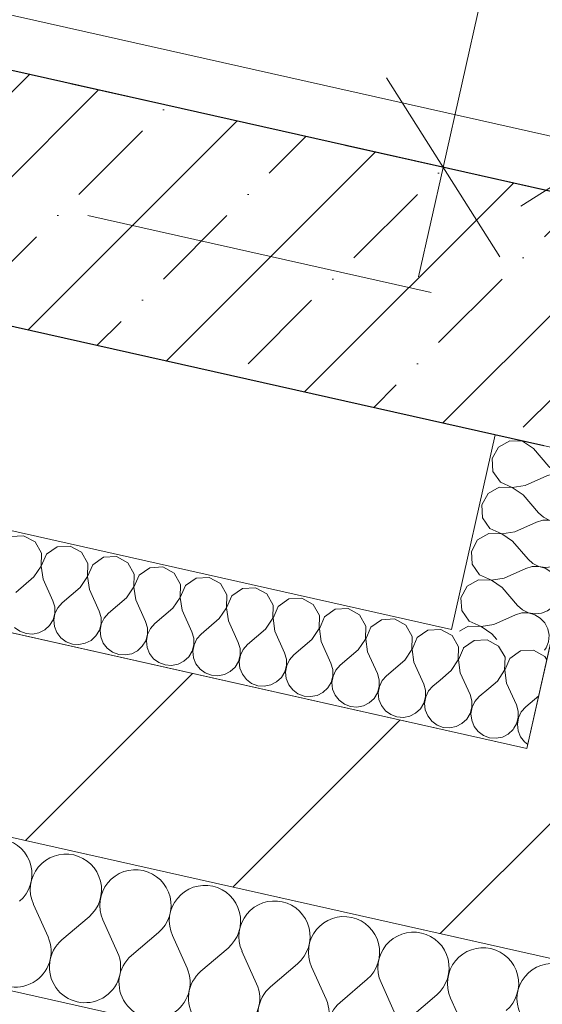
# Model space of a CAD drawing. Header units: millimetres. Extents: x -7213913 to -6930487, y 6129472 to 6354980.
# Tile 217 of 256: x -7185378 to -7184854, y 6172943 to 6173930. Entities that reach past the tile are written whole.
import ezdxf
from ezdxf.enums import TextEntityAlignment as Align

# ---------------------------------------------------------------- set-up
doc = ezdxf.new("R2010")
doc.units = ezdxf.units.MM
doc.header["$MEASUREMENT"] = 0
doc.linetypes.add('короткая штриховая', pattern=[282.222222, 141.111111, -141.111111])
doc.linetypes.add('Штрихпунктирная', pattern=[670.277762, 352.777767, -176.388884, 0, -141.111112])
for name, color, linetype, lineweight in [('0_Ном._пера__1', 7, 'Continuous', 0), ('АР-вертикальная связь - Лифт.АР_Ном._пера__120', 7, 'Continuous', 0), ('АР-Стены_внешние_.АР_Ном._пера__1', 7, 'Continuous', 0), ('АР-Стены_внутренние_пилоны.АР_Ном._пера__1', 7, 'Continuous', 30), ('АР-Чертеж-Оси_Осевые размеры.АР_Ном._пера__120', 7, 'Continuous', 0), ('АР-Чертеж-Размеры.АР_Ном._пера__1', 7, 'Continuous', 0)]:
    doc.layers.add(name, color=color, linetype=linetype, lineweight=lineweight)
for name, color, linetype in [('АР-Стены_внешние_.АР', 7, 'Continuous'), ('АР-Стены_внутренние_пилоны.АР', 7, 'Continuous'), ('АР-Чертеж-Оси_Осевые размеры.АР', 7, 'Continuous'), ('АР-Чертеж-Размеры.АР', 7, 'Continuous')]:
    doc.layers.add(name, color=color, linetype=linetype)
doc.styles.add('РЎР“Р•РќР•Р\xa0Р\x98Р\xa0_РЎРўР\x98Р›Р¬_3', font='GOST_Common.ttf')
doc.styles.add('РЎР“Р•РќР•Р\xa0Р\x98Р\xa0_РЎРўР\x98Р›Р¬_5', font='GOTHIC.TTF')
doc.dimstyles.new('СГЕНЕРИР_СТИЛЬ__3', dxfattribs={"dimtxt": 129.999995, "dimasz": 142.5, "dimexe": 0.18, "dimexo": 300000, "dimgap": 0, "dimtad": 1, "dimdec": 0, "dimzin": 0, "dimdsep": 46, "dimtxsty": 'РЎР“Р•РќР•Р\xa0Р\x98Р\xa0_РЎРўР\x98Р›Р¬_3', "dimblk": 'ARROWHEAD_6', "dimblk1": 'ARROWHEAD_6', "dimblk2": 'ARROWHEAD_6', "dimcen": 0.09, "dimclrd": 7, "dimclre": 7, "dimclrt": 7, "dimazin": 0, "dimtfac": 1, "dimtdec": 4, "dimtmove": 0, "dimatfit": 3, "dimfxl": 1, "dimtolj": 1, "dimtzin": 0, "dimarcsym": 0})
pattern_1 = [(45, (-6566190.34, 6562677.8), (-127.279217, 127.279217), [])]

# ---------------------------------------------------------------- blocks, each defined once
blk = doc.blocks.new('Стена_25_1', base_point=(-7187679.25, 6174266.15))
at = {"layer": 'АР-Стены_внутренние_пилоны.АР', "linetype": 'Continuous', "lineweight": 0, "true_color": 0x000000}
h = blk.add_hatch(dxfattribs=at)
h.set_pattern_fill('ЖЕЛЕЗОБЕТОН__PROJECT__0001', color=18, style=0, pattern_type=2)
h.set_pattern_definition([(45, (-6566190.34, 6562677.8), (-84.852814, 84.852814), []), (45, (-6566232.77, 6562720.22), (-84.852814, 84.852814), [90, -30, 0, -30])])
h.paths.add_polyline_path([(-7187584.68, 6174116.79), (-7184852.74, 6173503.22), (-7184797.95, 6173747.14), (-7187529.9, 6174360.72)])
at = {"layer": 'АР-Стены_внутренние_пилоны.АР_Ном._пера__1', "color": 7, "linetype": 'Continuous', "lineweight": 30, "flags": 128}
for points in [[(-7184797.95, 6173747.14), (-7187529.9, 6174360.72)], [(-7187584.68, 6174116.79), (-7184852.74, 6173503.22)]]:
    blk.add_lwpolyline(points, dxfattribs=at)
blk = doc.blocks.new('Стена_371_1', base_point=(-7185998.29, 6173350.55))
at = {"layer": 'АР-Стены_внешние_.АР', "linetype": 'Continuous', "lineweight": 0, "true_color": 0x000000}
h = blk.add_hatch(dxfattribs=at)
h.set_pattern_fill('БЛОКИ_БЕТОННЫЕ_ЭФФЕКТИВН_78', color=18, style=0, pattern_type=2)
h.set_pattern_definition(pattern_1)
h.paths.add_polyline_path([(-7185976.38, 6173448.12), (-7186020.2, 6173252.98), (-7183928.99, 6172783.31), (-7183861.62, 6172973.16)])
at = {"layer": 'АР-Стены_внешние_.АР_Ном._пера__1', "color": 7, "linetype": 'Continuous', "lineweight": 15, "flags": 128}
for points in [[(-7184869.69, 6173199.57), (-7185976.38, 6173448.12)], [(-7185906.78, 6173227.51), (-7183928.99, 6172783.31)]]:
    blk.add_lwpolyline(points, dxfattribs=at)
blk = doc.blocks.new('*X710', base_point=(-6566190.34, 6562677.79))
at = {"layer": 'АР-Стены_внешние_.АР_Ном._пера__1', "color": 7, "linetype": 'Continuous', "lineweight": 0}
for p, q in [((-7185349.72, 6173010.89), (-7185364.36, 6173043.46)), ((-7185335.78, 6173007.76), (-7185308.61, 6173030.94)), ((-7185280.02, 6172995.23), (-7185294.67, 6173027.81)), ((-7185266.09, 6172992.1), (-7185238.92, 6173015.29)), ((-7185210.33, 6172979.58), (-7185224.98, 6173012.16)), ((-7185196.39, 6172976.45), (-7185169.22, 6172999.63)), ((-7185140.64, 6172963.93), (-7185155.29, 6172996.5)), ((-7185126.7, 6172960.8), (-7185099.53, 6172983.98)), ((-7185070.95, 6172948.28), (-7185085.59, 6172980.85)), ((-7185057.01, 6172945.15), (-7185029.84, 6172968.33)), ((-7185001.25, 6172932.63), (-7185015.9, 6172965.2)), ((-7184987.32, 6172929.49), (-7184960.15, 6172952.68)), ((-7184931.56, 6172916.97), (-7184946.21, 6172949.55))]:
    blk.add_line(p, q, dxfattribs=at)
for centre, start, end in [((-7185401.48, 6173073.76), 310.47194, 77.34184), ((-7185331.79, 6173058.11), 77.34184, 204.21174), ((-7185331.79, 6173058.11), 310.47194, 77.34184), ((-7185262.1, 6173042.45), 77.34184, 204.21174), ((-7185262.1, 6173042.45), 310.47194, 77.34184), ((-7185192.41, 6173026.8), 77.34184, 204.21174), ((-7185192.41, 6173026.8), 310.47194, 77.34184), ((-7185122.71, 6173011.15), 77.34184, 204.21174), ((-7185122.71, 6173011.15), 310.47194, 77.34184), ((-7185053.02, 6172995.5), 77.34184, 204.21174), ((-7185053.02, 6172995.5), 310.47194, 77.34184), ((-7185382.29, 6172996.24), 130.47194, 24.21174), ((-7184983.33, 6172979.84), 77.34184, 204.21174), ((-7184983.33, 6172979.84), 310.47194, 77.34184), ((-7185312.6, 6172980.59), 130.47194, 24.21174), ((-7184913.64, 6172964.19), 77.34184, 204.21174), ((-7185242.9, 6172964.94), 130.47194, 24.21174), ((-7184913.64, 6172964.19), 310.47194, 77.34184), ((-7184843.94, 6172948.54), 77.34184, 204.21174), ((-7185173.21, 6172949.28), 130.47194, 24.21174), ((-7185103.52, 6172933.63), 130.47194, 24.21174), ((-7185033.83, 6172917.98), 130.47194, 24.21174)]:
    blk.add_arc(centre, 35.71, start, end, dxfattribs=at)
blk = doc.blocks.new('Стена_375_1', base_point=(-7185906.85, 6173227.53))
at = {"layer": 'АР-Стены_внешние_.АР_Ном._пера__1', "color": 7, "linetype": 'Continuous', "lineweight": 0}
blk.add_line((-7185769.52, 6173042.94), (-7183782.96, 6172596.78), dxfattribs=at)
at = {"layer": 'АР-Стены_внешние_.АР_Ном._пера__1', "color": 7, "linetype": 'Continuous', "lineweight": 0, "flags": 128}
blk.add_lwpolyline([(-7183732.43, 6172739.17), (-7185906.85, 6173227.53)], dxfattribs=at)
at = {"layer": 'АР-Стены_внешние_.АР', "color": 7, "lineweight": 0}
blk.add_blockref('*X710', (-6566190.34, 6562677.79), dxfattribs=at)
blk = doc.blocks.new('Стена_394_1', base_point=(-7184891.6, 6173102))
at = {"layer": 'АР-Стены_внешние_.АР', "linetype": 'Continuous', "lineweight": 0, "true_color": 0x000000}
h = blk.add_hatch(dxfattribs=at)
h.set_pattern_fill('БЛОКИ_БЕТОННЫЕ_ЭФФЕКТИВН_78', color=18, style=0, pattern_type=2)
h.set_pattern_definition(pattern_1)
h.paths.add_polyline_path([(-7184674.55, 6173155.74), (-7184619.77, 6173399.65), (-7184814.91, 6173443.48), (-7184869.69, 6173199.57)])
at = {"layer": 'АР-Стены_внешние_.АР_Ном._пера__1', "color": 7, "linetype": 'Continuous', "lineweight": 15, "flags": 128}
for points in [[(-7184814.91, 6173443.48), (-7184869.69, 6173199.57)], [(-7184619.77, 6173399.65), (-7184814.91, 6173443.48)], [(-7184674.55, 6173155.74), (-7184619.77, 6173399.65)]]:
    blk.add_lwpolyline(points, dxfattribs=at)
blk = doc.blocks.new('*X765', base_point=(-6566190.34, 6562677.79))
at = {"layer": '0_Ном._пера__1', "color": 7, "linetype": 'Continuous', "lineweight": 0}
for p, q in [((-7184922.52, 6173307.84), (-7184933.19, 6173300.39)), ((-7184909.53, 6173308.57), (-7184922.52, 6173307.84)), ((-7184898.09, 6173302.35), (-7184909.53, 6173308.57)), ((-7184933.19, 6173300.39), (-7184933.33, 6173300.07)), ((-7184891.63, 6173291.06), (-7184898.09, 6173302.35)), ((-7184876.06, 6173297.41), (-7184886.73, 6173289.96)), ((-7184863.07, 6173298.13), (-7184876.06, 6173297.41)), ((-7184851.63, 6173291.92), (-7184863.07, 6173298.13)), ((-7184892.08, 6173278.05), (-7184891.63, 6173291.06)), ((-7184886.73, 6173289.96), (-7184891.89, 6173278.01)), ((-7184849.7, 6173288.55), (-7184851.63, 6173291.92)), ((-7184899.29, 6173267.22), (-7184892.08, 6173278.05)), ((-7184891.89, 6173278.01), (-7184890, 6173265.14)), ((-7184899.29, 6173267.22), (-7184907.88, 6173259.89)), ((-7184890, 6173265.14), (-7184880.23, 6173243.42)), ((-7184857.79, 6173252.56), (-7184870.94, 6173241.33)), ((-7184878.39, 6173237.12), (-7184880.23, 6173243.42)), ((-7184878.34, 6173230.55), (-7184878.39, 6173237.12)), ((-7184875.3, 6173236.42), (-7184878.16, 6173230.5)), ((-7184870.94, 6173241.33), (-7184875.3, 6173236.42)), ((-7184880.09, 6173224.21), (-7184878.34, 6173230.55)), ((-7184878.16, 6173230.5), (-7184879.28, 6173224.03)), ((-7184882.64, 6173220.02), (-7184880.09, 6173224.21)), ((-7184879.28, 6173224.03), (-7184878.6, 6173217.5)), ((-7184878.6, 6173217.5), (-7184876.16, 6173211.4)), ((-7184876.16, 6173211.4), (-7184872.14, 6173206.2)), ((-7184872.14, 6173206.2), (-7184868.76, 6173203.71))]:
    blk.add_line(p, q, dxfattribs=at)
blk = doc.blocks.new('*X766', base_point=(-6566190.34, 6562677.79))
at = {"layer": '0_Ном._пера__1', "color": 7, "linetype": 'Continuous', "lineweight": 0}
for p, q in [((-7184944.56, 6173312.79), (-7184946.51, 6173313.85)), ((-7184938.1, 6173301.49), (-7184944.56, 6173312.79)), ((-7184938.54, 6173288.49), (-7184938.1, 6173301.49)), ((-7184933.33, 6173300.07), (-7184938.35, 6173288.45)), ((-7184945.75, 6173277.66), (-7184938.54, 6173288.49)), ((-7184938.35, 6173288.45), (-7184936.46, 6173275.57)), ((-7184945.75, 6173277.66), (-7184956.75, 6173268.28)), ((-7184936.46, 6173275.57), (-7184926.7, 6173253.86)), ((-7184907.88, 6173259.89), (-7184917.4, 6173251.77)), ((-7184924.85, 6173247.55), (-7184926.7, 6173253.86)), ((-7184924.81, 6173240.98), (-7184924.85, 6173247.55)), ((-7184921.77, 6173246.86), (-7184924.62, 6173240.94)), ((-7184917.4, 6173251.77), (-7184921.77, 6173246.86)), ((-7184926.55, 6173234.65), (-7184924.81, 6173240.98)), ((-7184924.62, 6173240.94), (-7184925.75, 6173234.47)), ((-7184965.79, 6173228.02), (-7184965.06, 6173227.07)), ((-7184965.06, 6173227.07), (-7184959.78, 6173223.17)), ((-7184934.78, 6173224.57), (-7184929.97, 6173229.04)), ((-7184929.97, 6173229.04), (-7184926.55, 6173234.65)), ((-7184925.75, 6173234.47), (-7184925.06, 6173227.93)), ((-7184925.06, 6173227.93), (-7184922.62, 6173221.84)), ((-7184959.78, 6173223.17), (-7184953.63, 6173220.86)), ((-7184953.63, 6173220.86), (-7184947.08, 6173220.32)), ((-7184947.08, 6173220.32), (-7184940.64, 6173221.59)), ((-7184940.64, 6173221.59), (-7184934.78, 6173224.57)), ((-7184922.62, 6173221.84), (-7184918.6, 6173216.64)), ((-7184918.6, 6173216.64), (-7184913.32, 6173212.74)), ((-7184888.32, 6173214.13), (-7184883.5, 6173218.6)), ((-7184883.5, 6173218.6), (-7184882.64, 6173220.02)), ((-7184913.32, 6173212.74), (-7184907.17, 6173210.43)), ((-7184907.17, 6173210.43), (-7184900.62, 6173209.88)), ((-7184900.62, 6173209.88), (-7184894.17, 6173211.15)), ((-7184894.17, 6173211.15), (-7184888.32, 6173214.13))]:
    blk.add_line(p, q, dxfattribs=at)
blk = doc.blocks.new('*X767', base_point=(-6566190.34, 6562677.79))
at = {"layer": '0_Ном._пера__1', "color": 7, "linetype": 'Continuous', "lineweight": 0}
for p, q in [((-7185374.14, 6173412.92), (-7185387.14, 6173412.19)), ((-7185362.71, 6173406.7), (-7185374.14, 6173412.92)), ((-7185356.25, 6173395.41), (-7185362.71, 6173406.7)), ((-7185356.69, 6173382.4), (-7185356.25, 6173395.41)), ((-7185351.35, 6173394.31), (-7185356.51, 6173382.36)), ((-7185340.68, 6173401.75), (-7185351.35, 6173394.31)), ((-7185327.68, 6173402.48), (-7185340.68, 6173401.75)), ((-7185316.25, 6173396.27), (-7185327.68, 6173402.48)), ((-7185309.79, 6173384.97), (-7185316.25, 6173396.27)), ((-7185310.23, 6173371.97), (-7185309.79, 6173384.97)), ((-7185294.21, 6173391.32), (-7185304.88, 6173383.87)), ((-7185281.22, 6173392.05), (-7185294.21, 6173391.32)), ((-7185269.79, 6173385.83), (-7185281.22, 6173392.05)), ((-7185263.33, 6173374.54), (-7185269.79, 6173385.83)), ((-7185363.91, 6173371.57), (-7185356.69, 6173382.4)), ((-7185356.51, 6173382.36), (-7185354.62, 6173369.49)), ((-7185304.88, 6173383.87), (-7185310.04, 6173371.93)), ((-7185263.77, 6173361.53), (-7185263.33, 6173374.54)), ((-7185247.75, 6173380.88), (-7185258.42, 6173373.44)), ((-7185234.76, 6173381.61), (-7185247.75, 6173380.88)), ((-7185223.33, 6173375.4), (-7185234.76, 6173381.61)), ((-7185216.87, 6173364.1), (-7185223.33, 6173375.4)), ((-7185363.91, 6173371.57), (-7185382.02, 6173356.12)), ((-7185354.62, 6173369.49), (-7185344.85, 6173347.77)), ((-7185317.45, 6173361.14), (-7185310.23, 6173371.97)), ((-7185310.04, 6173371.93), (-7185308.15, 6173359.05)), ((-7185258.42, 6173373.44), (-7185263.58, 6173361.49)), ((-7185201.29, 6173370.45), (-7185211.96, 6173363)), ((-7185188.3, 6173371.18), (-7185201.29, 6173370.45)), ((-7185176.86, 6173364.96), (-7185188.3, 6173371.18)), ((-7185170.4, 6173353.67), (-7185176.86, 6173364.96)), ((-7185317.45, 6173361.14), (-7185335.56, 6173345.68)), ((-7185308.15, 6173359.05), (-7185298.39, 6173337.34)), ((-7185270.98, 6173350.7), (-7185263.77, 6173361.53)), ((-7185263.58, 6173361.49), (-7185261.69, 6173348.62)), ((-7185217.31, 6173351.1), (-7185216.87, 6173364.1)), ((-7185211.96, 6173363), (-7185217.12, 6173351.06)), ((-7185154.83, 6173360.02), (-7185165.5, 6173352.57)), ((-7185141.84, 6173360.74), (-7185154.83, 6173360.02)), ((-7185130.4, 6173354.53), (-7185141.84, 6173360.74)), ((-7185123.94, 6173343.23), (-7185130.4, 6173354.53)), ((-7185343.01, 6173341.47), (-7185344.85, 6173347.77)), ((-7185335.56, 6173345.68), (-7185339.92, 6173340.77)), ((-7185270.98, 6173350.7), (-7185289.1, 6173335.25)), ((-7185261.69, 6173348.62), (-7185251.93, 6173326.9)), ((-7185224.52, 6173340.27), (-7185217.31, 6173351.1)), ((-7185217.12, 6173351.06), (-7185215.23, 6173338.18)), ((-7185170.85, 6173340.66), (-7185170.4, 6173353.67)), ((-7185165.5, 6173352.57), (-7185170.66, 6173340.62)), ((-7185108.37, 6173349.58), (-7185119.04, 6173342.13)), ((-7185095.37, 6173350.31), (-7185108.37, 6173349.58)), ((-7185083.94, 6173344.09), (-7185095.37, 6173350.31)), ((-7185344.71, 6173328.56), (-7185342.96, 6173334.9)), ((-7185342.77, 6173334.85), (-7185343.9, 6173328.38)), ((-7185342.96, 6173334.9), (-7185343.01, 6173341.47)), ((-7185339.92, 6173340.77), (-7185342.77, 6173334.85)), ((-7185296.55, 6173331.03), (-7185298.39, 6173337.34)), ((-7185289.1, 6173335.25), (-7185293.46, 6173330.34)), ((-7185224.52, 6173340.27), (-7185242.64, 6173324.81)), ((-7185215.23, 6173338.18), (-7185205.47, 6173316.47)), ((-7185178.06, 6173329.83), (-7185170.85, 6173340.66)), ((-7185170.66, 6173340.62), (-7185168.77, 6173327.75)), ((-7185124.39, 6173330.23), (-7185123.94, 6173343.23)), ((-7185119.04, 6173342.13), (-7185124.2, 6173330.19)), ((-7185077.48, 6173332.8), (-7185083.94, 6173344.09)), ((-7185061.91, 6173339.15), (-7185072.58, 6173331.7)), ((-7185048.91, 6173339.87), (-7185061.91, 6173339.15)), ((-7185037.48, 6173333.66), (-7185048.91, 6173339.87)), ((-7185348.12, 6173322.95), (-7185344.71, 6173328.56)), ((-7185343.9, 6173328.38), (-7185343.22, 6173321.85)), ((-7185296.5, 6173324.46), (-7185296.55, 6173331.03)), ((-7185293.46, 6173330.34), (-7185296.31, 6173324.42)), ((-7185250.09, 6173320.6), (-7185251.93, 6173326.9)), ((-7185242.64, 6173324.81), (-7185247, 6173319.9)), ((-7185178.06, 6173329.83), (-7185196.17, 6173314.38)), ((-7185168.77, 6173327.75), (-7185159, 6173306.03)), ((-7185131.6, 6173319.4), (-7185124.39, 6173330.23)), ((-7185124.2, 6173330.19), (-7185122.31, 6173317.31)), ((-7185077.92, 6173319.79), (-7185077.48, 6173332.8)), ((-7185072.58, 6173331.7), (-7185077.74, 6173319.75)), ((-7185031.02, 6173322.36), (-7185037.48, 6173333.66)), ((-7185015.44, 6173328.71), (-7185026.11, 6173321.26)), ((-7185002.45, 6173329.44), (-7185015.44, 6173328.71)), ((-7184991.02, 6173323.22), (-7185002.45, 6173329.44)), ((-7185383.22, 6173320.99), (-7185377.93, 6173317.09)), ((-7185377.93, 6173317.09), (-7185371.78, 6173314.78)), ((-7185365.24, 6173314.23), (-7185358.79, 6173315.5)), ((-7185358.79, 6173315.5), (-7185352.94, 6173318.48)), ((-7185352.94, 6173318.48), (-7185348.12, 6173322.95)), ((-7185343.22, 6173321.85), (-7185340.77, 6173315.75)), ((-7185340.77, 6173315.75), (-7185336.76, 6173310.55)), ((-7185301.66, 6173312.52), (-7185298.25, 6173318.13)), ((-7185298.25, 6173318.13), (-7185296.5, 6173324.46)), ((-7185296.31, 6173324.42), (-7185297.44, 6173317.95)), ((-7185297.44, 6173317.95), (-7185296.75, 6173311.41)), ((-7185250.04, 6173314.03), (-7185250.09, 6173320.6)), ((-7185247, 6173319.9), (-7185249.85, 6173313.98)), ((-7185203.62, 6173310.16), (-7185205.47, 6173316.47)), ((-7185131.6, 6173319.4), (-7185149.71, 6173303.94)), ((-7185122.31, 6173317.31), (-7185112.54, 6173295.6)), ((-7185085.14, 6173308.96), (-7185077.92, 6173319.79)), ((-7185077.74, 6173319.75), (-7185075.85, 6173306.88)), ((-7185031.46, 6173309.36), (-7185031.02, 6173322.36)), ((-7185026.11, 6173321.26), (-7185031.27, 6173309.32)), ((-7184984.56, 6173311.93), (-7184991.02, 6173323.22)), ((-7184968.98, 6173318.28), (-7184979.65, 6173310.83)), ((-7184955.99, 6173319), (-7184968.98, 6173318.28)), ((-7184946.51, 6173313.85), (-7184955.99, 6173319)), ((-7185371.78, 6173314.78), (-7185365.24, 6173314.23)), ((-7185336.76, 6173310.55), (-7185331.47, 6173306.65)), ((-7185331.47, 6173306.65), (-7185325.32, 6173304.34)), ((-7185312.33, 6173305.07), (-7185306.48, 6173308.05)), ((-7185306.48, 6173308.05), (-7185301.66, 6173312.52)), ((-7185296.75, 6173311.41), (-7185294.31, 6173305.32)), ((-7185294.31, 6173305.32), (-7185290.29, 6173300.12)), ((-7185255.2, 6173302.08), (-7185251.79, 6173307.69)), ((-7185251.79, 6173307.69), (-7185250.04, 6173314.03)), ((-7185249.85, 6173313.98), (-7185250.98, 6173307.51)), ((-7185250.98, 6173307.51), (-7185250.29, 6173300.98)), ((-7185203.58, 6173303.59), (-7185203.62, 6173310.16)), ((-7185200.53, 6173309.47), (-7185203.39, 6173303.55)), ((-7185196.17, 6173314.38), (-7185200.53, 6173309.47)), ((-7185157.16, 6173299.73), (-7185159, 6173306.03)), ((-7185085.14, 6173308.96), (-7185103.25, 6173293.51)), ((-7185075.85, 6173306.88), (-7185066.08, 6173285.16)), ((-7185038.68, 6173298.53), (-7185031.46, 6173309.36)), ((-7185031.27, 6173309.32), (-7185029.38, 6173296.44)), ((-7184985, 6173298.92), (-7184984.56, 6173311.93)), ((-7184979.65, 6173310.83), (-7184984.81, 6173298.88)), ((-7185325.32, 6173304.34), (-7185318.78, 6173303.8)), ((-7185318.78, 6173303.8), (-7185312.33, 6173305.07)), ((-7185290.29, 6173300.12), (-7185285.01, 6173296.22)), ((-7185285.01, 6173296.22), (-7185278.86, 6173293.91)), ((-7185265.87, 6173294.63), (-7185260.01, 6173297.61)), ((-7185260.01, 6173297.61), (-7185255.2, 6173302.08)), ((-7185250.29, 6173300.98), (-7185247.85, 6173294.88)), ((-7185208.74, 6173291.65), (-7185205.32, 6173297.26)), ((-7185205.32, 6173297.26), (-7185203.58, 6173303.59)), ((-7185203.39, 6173303.55), (-7185204.52, 6173297.08)), ((-7185204.52, 6173297.08), (-7185203.83, 6173290.54)), ((-7185157.11, 6173293.16), (-7185157.16, 6173299.73)), ((-7185154.07, 6173299.03), (-7185156.93, 6173293.11)), ((-7185149.71, 6173303.94), (-7185154.07, 6173299.03)), ((-7185110.7, 6173289.29), (-7185112.54, 6173295.6)), ((-7185038.68, 6173298.53), (-7185056.79, 6173283.07)), ((-7185029.38, 6173296.44), (-7185019.62, 6173274.73)), ((-7184992.21, 6173288.09), (-7184985, 6173298.92)), ((-7184984.81, 6173298.88), (-7184982.92, 6173286.01)), ((-7185278.86, 6173293.91), (-7185272.31, 6173293.36)), ((-7185272.31, 6173293.36), (-7185265.87, 6173294.63)), ((-7185247.85, 6173294.88), (-7185243.83, 6173289.68)), ((-7185243.83, 6173289.68), (-7185238.55, 6173285.78)), ((-7185238.55, 6173285.78), (-7185232.4, 6173283.47)), ((-7185219.41, 6173284.2), (-7185213.55, 6173287.18)), ((-7185213.55, 6173287.18), (-7185208.74, 6173291.65)), ((-7185203.83, 6173290.54), (-7185201.39, 6173284.45)), ((-7185162.27, 6173281.21), (-7185158.86, 6173286.82)), ((-7185158.86, 6173286.82), (-7185157.11, 6173293.16)), ((-7185156.93, 6173293.11), (-7185158.05, 6173286.64)), ((-7185158.05, 6173286.64), (-7185157.37, 6173280.11)), ((-7185110.65, 6173282.72), (-7185110.7, 6173289.29)), ((-7185107.61, 6173288.6), (-7185110.46, 6173282.68)), ((-7185103.25, 6173293.51), (-7185107.61, 6173288.6)), ((-7184992.21, 6173288.09), (-7185010.33, 6173272.64)), ((-7184982.92, 6173286.01), (-7184973.16, 6173264.29)), ((-7185232.4, 6173283.47), (-7185225.85, 6173282.93)), ((-7185225.85, 6173282.93), (-7185219.41, 6173284.2)), ((-7185201.39, 6173284.45), (-7185197.37, 6173279.25)), ((-7185197.37, 6173279.25), (-7185192.09, 6173275.35)), ((-7185172.94, 6173273.76), (-7185167.09, 6173276.74)), ((-7185167.09, 6173276.74), (-7185162.27, 6173281.21)), ((-7185157.37, 6173280.11), (-7185154.93, 6173274.01)), ((-7185115.81, 6173270.78), (-7185112.4, 6173276.39)), ((-7185112.4, 6173276.39), (-7185110.65, 6173282.72)), ((-7185110.46, 6173282.68), (-7185111.59, 6173276.21)), ((-7185111.59, 6173276.21), (-7185110.91, 6173269.67)), ((-7185064.24, 6173278.86), (-7185066.08, 6173285.16)), ((-7185064.19, 6173272.29), (-7185064.24, 6173278.86)), ((-7185061.15, 6173278.16), (-7185064, 6173272.24)), ((-7185056.79, 6173283.07), (-7185061.15, 6173278.16)), ((-7185192.09, 6173275.35), (-7185185.94, 6173273.04)), ((-7185185.94, 6173273.04), (-7185179.39, 6173272.49)), ((-7185179.39, 6173272.49), (-7185172.94, 6173273.76)), ((-7185154.93, 6173274.01), (-7185150.91, 6173268.81)), ((-7185150.91, 6173268.81), (-7185145.62, 6173264.91)), ((-7185126.48, 6173263.33), (-7185120.63, 6173266.31)), ((-7185120.63, 6173266.31), (-7185115.81, 6173270.78)), ((-7185110.91, 6173269.67), (-7185108.46, 6173263.58)), ((-7185069.35, 6173260.34), (-7185065.94, 6173265.95)), ((-7185065.94, 6173265.95), (-7185064.19, 6173272.29)), ((-7185064, 6173272.24), (-7185065.13, 6173265.77)), ((-7185065.13, 6173265.77), (-7185064.45, 6173259.24)), ((-7185017.78, 6173268.42), (-7185019.62, 6173274.73)), ((-7185017.73, 6173261.85), (-7185017.78, 6173268.42)), ((-7185014.69, 6173267.73), (-7185017.54, 6173261.81)), ((-7185010.33, 6173272.64), (-7185014.69, 6173267.73)), ((-7184956.75, 6173268.28), (-7184963.87, 6173262.2)), ((-7185145.62, 6173264.91), (-7185139.48, 6173262.6)), ((-7185139.48, 6173262.6), (-7185132.93, 6173262.06)), ((-7185132.93, 6173262.06), (-7185126.48, 6173263.33)), ((-7185108.46, 6173263.58), (-7185104.45, 6173258.38)), ((-7185104.45, 6173258.38), (-7185099.16, 6173254.48)), ((-7185080.02, 6173252.89), (-7185074.17, 6173255.87)), ((-7185074.17, 6173255.87), (-7185069.35, 6173260.34)), ((-7185064.45, 6173259.24), (-7185062, 6173253.14)), ((-7185019.48, 6173255.52), (-7185017.73, 6173261.85)), ((-7185017.54, 6173261.81), (-7185018.67, 6173255.34)), ((-7184971.32, 6173257.99), (-7184973.16, 6173264.29)), ((-7184971.27, 6173251.42), (-7184971.32, 6173257.99)), ((-7184968.23, 6173257.29), (-7184971.08, 6173251.37)), ((-7184963.87, 6173262.2), (-7184968.23, 6173257.29)), ((-7185099.16, 6173254.48), (-7185093.01, 6173252.17)), ((-7185093.01, 6173252.17), (-7185086.47, 6173251.62)), ((-7185086.47, 6173251.62), (-7185080.02, 6173252.89)), ((-7185062, 6173253.14), (-7185057.99, 6173247.94)), ((-7185057.99, 6173247.94), (-7185052.7, 6173244.04)), ((-7185027.71, 6173245.44), (-7185022.89, 6173249.91)), ((-7185022.89, 6173249.91), (-7185019.48, 6173255.52)), ((-7185018.67, 6173255.34), (-7185017.98, 6173248.8)), ((-7185017.98, 6173248.8), (-7185015.54, 6173242.71)), ((-7184973.02, 6173245.08), (-7184971.27, 6173251.42)), ((-7184971.08, 6173251.37), (-7184972.21, 6173244.9)), ((-7185052.7, 6173244.04), (-7185046.55, 6173241.73)), ((-7185046.55, 6173241.73), (-7185040.01, 6173241.19)), ((-7185040.01, 6173241.19), (-7185033.56, 6173242.46)), ((-7185033.56, 6173242.46), (-7185027.71, 6173245.44)), ((-7185015.54, 6173242.71), (-7185011.52, 6173237.51)), ((-7185011.52, 6173237.51), (-7185006.24, 6173233.61)), ((-7184981.24, 6173235), (-7184976.43, 6173239.47)), ((-7184976.43, 6173239.47), (-7184973.02, 6173245.08)), ((-7184972.21, 6173244.9), (-7184971.52, 6173238.37)), ((-7184971.52, 6173238.37), (-7184969.08, 6173232.27)), ((-7185006.24, 6173233.61), (-7185000.09, 6173231.3)), ((-7185000.09, 6173231.3), (-7184993.54, 6173230.75)), ((-7184993.54, 6173230.75), (-7184987.1, 6173232.02)), ((-7184987.1, 6173232.02), (-7184981.24, 6173235)), ((-7184969.08, 6173232.27), (-7184965.79, 6173228.02))]:
    blk.add_line(p, q, dxfattribs=at)
blk = doc.blocks.new('Стена_400_1', base_point=(-7187579.72, 6173910.71))
at = {"layer": '0_Ном._пера__1', "color": 7, "linetype": 'Continuous', "lineweight": 0, "flags": 128}
for points in [[(-7184945.34, 6173319.05), (-7187579.72, 6173910.71)], [(-7187601.63, 6173813.14), (-7184869.69, 6173199.57)], [(-7184869.69, 6173199.57), (-7184847.78, 6173297.14)]]:
    blk.add_lwpolyline(points, dxfattribs=at)
at = {"color": 7, "lineweight": 0}
for name in ['*X767', '*X766', '*X765']:
    blk.add_blockref(name, (-6566190.34, 6562677.79), dxfattribs=at)
blk = doc.blocks.new('*X769', base_point=(-6566190.34, 6562677.79))
at = {"layer": '0_Ном._пера__1', "color": 7, "linetype": 'Continuous', "lineweight": 0}
for p, q in [((-7184886.96, 6173508.07), (-7184898.26, 6173501.61)), ((-7184873.96, 6173507.63), (-7184886.96, 6173508.07)), ((-7184874.68, 6173508.15), (-7184873.92, 6173507.82)), ((-7184863.13, 6173500.41), (-7184873.96, 6173507.63)), ((-7184873.92, 6173507.82), (-7184873.49, 6173507.88)), ((-7184898.26, 6173501.61), (-7184904.47, 6173490.18)), ((-7184863.13, 6173500.41), (-7184847.67, 6173482.3)), ((-7184806.33, 6173492.54), (-7184806.31, 6173492.79)), ((-7184904.47, 6173490.18), (-7184903.74, 6173477.19)), ((-7184812.54, 6173481.1), (-7184808.64, 6173486.39)), ((-7184808.64, 6173486.39), (-7184806.33, 6173492.54)), ((-7184903.74, 6173477.19), (-7184896.3, 6173466.52)), ((-7184871.48, 6173463.25), (-7184849.76, 6173473.01)), ((-7184843.45, 6173474.85), (-7184849.76, 6173473.01)), ((-7184847.67, 6173482.3), (-7184842.76, 6173477.94)), ((-7184836.89, 6173474.9), (-7184843.45, 6173474.85)), ((-7184842.76, 6173477.94), (-7184836.84, 6173475.09)), ((-7184830.55, 6173473.15), (-7184836.89, 6173474.9)), ((-7184836.84, 6173475.09), (-7184830.37, 6173473.96)), ((-7184824.94, 6173469.74), (-7184830.55, 6173473.15)), ((-7184830.37, 6173473.96), (-7184823.84, 6173474.64)), ((-7184823.84, 6173474.64), (-7184817.74, 6173477.09)), ((-7184817.74, 6173477.09), (-7184812.54, 6173481.1)), ((-7184896.3, 6173466.52), (-7184884.35, 6173461.35)), ((-7184884.35, 6173461.35), (-7184871.48, 6173463.25)), ((-7184820.47, 6173464.92), (-7184824.94, 6173469.74)), ((-7184817.49, 6173459.07), (-7184820.47, 6173464.92)), ((-7184908.69, 6173455.15), (-7184914.91, 6173443.72)), ((-7184897.4, 6173461.61), (-7184908.69, 6173455.15)), ((-7184884.39, 6173461.17), (-7184897.4, 6173461.61)), ((-7184873.56, 6173453.95), (-7184884.39, 6173461.17)), ((-7184873.56, 6173453.95), (-7184858.11, 6173435.84)), ((-7184816.22, 6173452.62), (-7184817.49, 6173459.07)), ((-7184914.91, 6173443.72), (-7184914.18, 6173430.72)), ((-7184819.07, 6173439.93), (-7184816.77, 6173446.08)), ((-7184816.77, 6173446.08), (-7184816.22, 6173452.62)), ((-7184858.11, 6173435.84), (-7184853.2, 6173431.48)), ((-7184828.18, 6173430.63), (-7184822.98, 6173434.64)), ((-7184822.98, 6173434.64), (-7184819.07, 6173439.93)), ((-7184914.18, 6173430.72), (-7184906.73, 6173420.05)), ((-7184881.91, 6173416.78), (-7184860.2, 6173426.55)), ((-7184853.89, 6173428.39), (-7184860.2, 6173426.55)), ((-7184847.32, 6173428.44), (-7184853.89, 6173428.39)), ((-7184853.2, 6173431.48), (-7184847.28, 6173428.63)), ((-7184840.99, 6173426.69), (-7184847.32, 6173428.44)), ((-7184847.28, 6173428.63), (-7184840.81, 6173427.5)), ((-7184835.37, 6173423.28), (-7184840.99, 6173426.69)), ((-7184840.81, 6173427.5), (-7184834.27, 6173428.18)), ((-7184834.27, 6173428.18), (-7184828.18, 6173430.63)), ((-7184907.83, 6173415.15), (-7184919.13, 6173408.69)), ((-7184894.83, 6173414.71), (-7184907.83, 6173415.15)), ((-7184906.73, 6173420.05), (-7184894.79, 6173414.89)), ((-7184884, 6173407.49), (-7184894.83, 6173414.71)), ((-7184894.79, 6173414.89), (-7184881.91, 6173416.78)), ((-7184830.91, 6173418.46), (-7184835.37, 6173423.28)), ((-7184827.93, 6173412.61), (-7184830.91, 6173418.46)), ((-7184919.13, 6173408.69), (-7184925.34, 6173397.25)), ((-7184884, 6173407.49), (-7184868.54, 6173389.38)), ((-7184826.66, 6173406.16), (-7184827.93, 6173412.61)), ((-7184827.2, 6173399.62), (-7184826.66, 6173406.16)), ((-7184925.34, 6173397.25), (-7184924.61, 6173384.26)), ((-7184829.51, 6173393.47), (-7184827.2, 6173399.62)), ((-7184924.61, 6173384.26), (-7184917.17, 6173373.59)), ((-7184868.54, 6173389.38), (-7184863.63, 6173385.02)), ((-7184863.63, 6173385.02), (-7184857.71, 6173382.16)), ((-7184844.71, 6173381.72), (-7184838.61, 6173384.16)), ((-7184838.61, 6173384.16), (-7184833.41, 6173388.18)), ((-7184833.41, 6173388.18), (-7184829.51, 6173393.47)), ((-7184892.35, 6173370.32), (-7184870.63, 6173380.09)), ((-7184864.32, 6173381.93), (-7184870.63, 6173380.09)), ((-7184857.76, 6173381.98), (-7184864.32, 6173381.93)), ((-7184851.42, 6173380.23), (-7184857.76, 6173381.98)), ((-7184857.71, 6173382.16), (-7184851.24, 6173381.04)), ((-7184845.81, 6173376.82), (-7184851.42, 6173380.23)), ((-7184851.24, 6173381.04), (-7184844.71, 6173381.72)), ((-7184841.34, 6173372), (-7184845.81, 6173376.82)), ((-7184918.27, 6173368.69), (-7184929.56, 6173362.23)), ((-7184905.26, 6173368.24), (-7184918.27, 6173368.69)), ((-7184917.17, 6173373.59), (-7184905.22, 6173368.43)), ((-7184894.43, 6173361.03), (-7184905.26, 6173368.24)), ((-7184905.22, 6173368.43), (-7184892.35, 6173370.32)), ((-7184838.36, 6173366.15), (-7184841.34, 6173372)), ((-7184837.09, 6173359.7), (-7184838.36, 6173366.15)), ((-7184929.56, 6173362.23), (-7184935.78, 6173350.79)), ((-7184894.43, 6173361.03), (-7184878.98, 6173342.92)), ((-7184837.63, 6173353.15), (-7184837.09, 6173359.7)), ((-7184935.78, 6173350.79), (-7184935.05, 6173337.8)), ((-7184843.85, 6173341.72), (-7184839.94, 6173347)), ((-7184839.94, 6173347), (-7184837.63, 6173353.15)), ((-7184935.05, 6173337.8), (-7184927.6, 6173327.13)), ((-7184874.76, 6173335.47), (-7184881.07, 6173333.62)), ((-7184878.98, 6173342.92), (-7184874.07, 6173338.56)), ((-7184868.19, 6173335.52), (-7184874.76, 6173335.47)), ((-7184874.07, 6173338.56), (-7184868.15, 6173335.7)), ((-7184861.86, 6173333.77), (-7184868.19, 6173335.52)), ((-7184868.15, 6173335.7), (-7184861.68, 6173334.58)), ((-7184861.68, 6173334.58), (-7184855.14, 6173335.26)), ((-7184855.14, 6173335.26), (-7184849.05, 6173337.7)), ((-7184849.05, 6173337.7), (-7184843.85, 6173341.72)), ((-7184927.6, 6173327.13), (-7184915.65, 6173321.97)), ((-7184902.78, 6173323.86), (-7184881.07, 6173333.62)), ((-7184856.24, 6173330.35), (-7184861.86, 6173333.77)), ((-7184851.78, 6173325.54), (-7184856.24, 6173330.35)), ((-7184848.8, 6173319.68), (-7184851.78, 6173325.54)), ((-7184928.7, 6173322.23), (-7184937.38, 6173317.26)), ((-7184915.7, 6173321.78), (-7184928.7, 6173322.23)), ((-7184904.87, 6173314.57), (-7184915.7, 6173321.78)), ((-7184915.65, 6173321.97), (-7184902.78, 6173323.86)), ((-7184847.53, 6173313.24), (-7184848.8, 6173319.68)), ((-7184904.87, 6173314.57), (-7184900, 6173308.87)), ((-7184850.38, 6173300.54), (-7184848.07, 6173306.69)), ((-7184848.07, 6173306.69), (-7184847.53, 6173313.24)), ((-7184852.17, 6173298.12), (-7184850.38, 6173300.54))]:
    blk.add_line(p, q, dxfattribs=at)
blk = doc.blocks.new('Стена_401_1', base_point=(-7184901.52, 6173514.17))
at = {"layer": '0_Ном._пера__1', "color": 7, "linetype": 'Continuous', "lineweight": 0, "flags": 128}
for points in [[(-7184901.52, 6173514.17), (-7184945.34, 6173319.05)], [(-7184901.52, 6173514.17), (-7184803.95, 6173492.26)], [(-7184847.78, 6173297.14), (-7184803.95, 6173492.26)]]:
    blk.add_lwpolyline(points, dxfattribs=at)
at = {"color": 7, "lineweight": 0}
blk.add_blockref('*X769', (-6566190.34, 6562677.79), dxfattribs=at)
blk = doc.blocks.new('*D892', base_point=(-6566190.34, 6562677.79))
at = {"layer": 'АР-Чертеж-Размеры.АР_Ном._пера__1', "color": 7, "linetype": 'Continuous', "lineweight": 0, "transparency": 16777216}
for p, q in [((-7187487.23, 6174550.69), (-7187548.86, 6174276.27)), ((-7187428.44, 6174470.22), (-7187607.66, 6174356.74)), ((-7187518.05, 6174413.48), (-7187627.81, 6174438.13)), ((-7184786.1, 6173799.9), (-7187518.05, 6174413.48)), ((-7184755.29, 6173937.11), (-7184816.92, 6173662.69)), ((-7184875.72, 6173743.16), (-7184696.49, 6173856.64)), ((-7184676.34, 6173775.25), (-7184786.1, 6173799.9))]:
    blk.add_line(p, q, dxfattribs=at)
at = {"layer": 'АР-Чертеж-Размеры.АР_Ном._пера__1', "color": 7, "lineweight": 0, "transparency": 16777216, "insert": (-7186348.01, 6174177.34), "char_height": 130, "attachment_point": 7, "rotation": 347.34172, "style": 'РЎР“Р•РќР•Р\xa0Р\x98Р\xa0_РЎРўР\x98Р›Р¬_3'}
blk.add_mtext('\\A1;{\\pql;\\fGOST Common|b0|i0|c204|p0;\\W1.000000;2\xa0800}', dxfattribs=at)
blk = doc.blocks.new('ARROWHEAD_6')
at = {"color": 0, "linetype": 'Continuous', "lineweight": 0}
for p, q in [((-0.5, -0.5), (0.5, 0.5)), ((0, 0), (-1, 0))]:
    blk.add_line(p, q, dxfattribs=at)
blk = doc.blocks.new('*D893', base_point=(-6566190.34, 6562677.79))
at = {"layer": 'АР-Чертеж-Размеры.АР_Ном._пера__1', "color": 7, "linetype": 'Continuous', "lineweight": 0, "transparency": 16777216}
for p, q in [((-7184536.78, 6175638.37), (-7184561.43, 6175528.61)), ((-7184504.69, 6175439), (-7184618.17, 6175618.22)), ((-7184698.64, 6175559.42), (-7184424.22, 6175497.79)), ((-7184561.43, 6175528.61), (-7184953.68, 6173782.12)), ((-7185010.43, 6173871.73), (-7184896.94, 6173692.5)), ((-7185090.89, 6173812.93), (-7184816.48, 6173751.3)), ((-7184953.68, 6173782.12), (-7184978.34, 6173672.35))]:
    blk.add_line(p, q, dxfattribs=at)
at = {"layer": 'АР-Чертеж-Размеры.АР_Ном._пера__1', "color": 7, "lineweight": 0, "transparency": 16777216, "insert": (-7184825.33, 6174472.24), "char_height": 130, "attachment_point": 7, "rotation": 77.34172, "style": 'РЎР“Р•РќР•Р\xa0Р\x98Р\xa0_РЎРўР\x98Р›Р¬_3'}
blk.add_mtext('\\A1;{\\pql;\\fGOST Common|b0|i0|c204|p0;\\W1.000000;1\xa0790}', dxfattribs=at)
blk = doc.blocks.new('Стандартный Маркер Сетки[169]_1', base_point=(-7209178.45, 6179094.59))
at = {"layer": 'АР-Чертеж-Оси_Осевые размеры.АР_Ном._пера__120', "color": 7, "linetype": 'Штрихпунктирная', "lineweight": 0}
blk.add_line((-7208202.75, 6178875.45), (-7184083.84, 6173458.47), dxfattribs=at)
at = {"layer": 'АР-Чертеж-Оси_Осевые размеры.АР_Ном._пера__120', "color": 7, "lineweight": 0, "style": 'РЎР“Р•РќР•Р\xa0Р\x98Р\xa0_РЎРўР\x98Р›Р¬_5'}
blk.add_attdef('AC_MarkerText_1', text='', height=350, rotation=347.34172, dxfattribs=at).set_placement((-7209596.37, 6179385.23), align=Align.TOP_CENTER)
blk = doc.blocks.new('Стандартный Маркер Сетки[217]_1', base_point=(-7209178.45, 6179094.59))
at = {"layer": 'АР-Чертеж-Оси_Осевые размеры.АР_Ном._пера__120', "color": 7, "linetype": 'Штрихпунктирная', "lineweight": 0}
blk.add_line((-7208202.75, 6178875.45), (-7184083.84, 6173458.47), dxfattribs=at)
at = {"layer": 'АР-Чертеж-Оси_Осевые размеры.АР_Ном._пера__120', "color": 7, "lineweight": 0, "style": 'РЎР“Р•РќР•Р\xa0Р\x98Р\xa0_РЎРўР\x98Р›Р¬_5'}
blk.add_attdef('AC_MarkerText_1', text='', height=350, rotation=347.34172, dxfattribs=at).set_placement((-7209596.37, 6179385.23), align=Align.TOP_CENTER)

msp = doc.modelspace()

# ---------------------------------------------------------------- linework, layer by layer
at = {"layer": 'АР-вертикальная связь - Лифт.АР_Ном._пера__120', "color": 7, "linetype": 'короткая штриховая', "lineweight": 0}
msp.add_lwpolyline([(-7187137.64, 6176107.21), (-7187529.9, 6174360.72), (-7184797.95, 6173747.14), (-7184405.7, 6175493.63)], close=True, dxfattribs=at)

# ---------------------------------------------------------------- block references
at = {"color": 7, "lineweight": 0}
for name, p in [('Стена_400_1', (-7187579.72, 6173910.71)), ('Стена_401_1', (-7184901.52, 6173514.17))]:
    msp.add_blockref(name, p, dxfattribs=at)
at = {"layer": 'АР-Стены_внешние_.АР', "color": 7, "lineweight": 0}
for name, p in [('Стена_371_1', (-7185998.29, 6173350.55)), ('Стена_394_1', (-7184891.6, 6173102)), ('Стена_375_1', (-7185906.85, 6173227.53))]:
    msp.add_blockref(name, p, dxfattribs=at)
at = {"layer": 'АР-Стены_внутренние_пилоны.АР', "color": 7, "lineweight": 0}
msp.add_blockref('Стена_25_1', (-7187679.25, 6174266.15), dxfattribs=at)
at = {"layer": 'АР-Чертеж-Оси_Осевые размеры.АР', "color": 8, "linetype": 'Continuous', "lineweight": 15}
for name in ['Стандартный Маркер Сетки[169]_1', 'Стандартный Маркер Сетки[217]_1']:
    msp.add_blockref(name, (-7209178.45, 6179094.59), dxfattribs=at)

# ---------------------------------------------------------------- dimensions: what is measured, and where the dimension line sits
at = {"layer": 'АР-Чертеж-Размеры.АР', "color": 7, "linetype": 'Continuous', "lineweight": 0}
for base, p1, p2, angle, picture, middle, turn in [((-7184953.68, 6173782.12), (-7184405.7, 6175493.63), (-7184797.95, 6173747.14), 257.34172, '*D893', (-7184839.89, 6174704.06), 77.34172), ((-7187518.05, 6174413.48), (-7184797.95, 6173747.14), (-7187529.9, 6174360.72), 167.34172, '*D892', (-7186116.18, 6174191.9), 347.34172)]:
    dim = msp.add_linear_dim(base=base, p1=p1, p2=p2, angle=angle, dimstyle='СГЕНЕРИР_СТИЛЬ__3', dxfattribs=at)
    dim.commit()
    dim.dimension.update_dxf_attribs({"geometry": picture, "text_midpoint": middle, "dimtype": 160, "text_rotation": turn})

doc.saveas('drawing.dxf')
